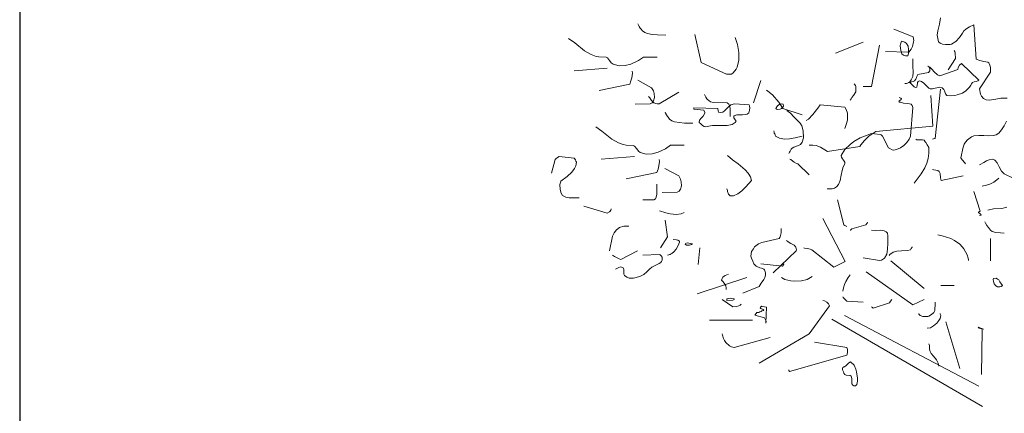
# Model space of a CAD drawing. Header units: metres. Extents: x 180716 to 180809, y 418548 to 418668.
# Tile 87 of 148: x 180716.16 to 180721.29, y 418657.46 to 418659.51. Entities that reach past the tile are written whole.
import ezdxf

# ---------------------------------------------------------------- set-up
doc = ezdxf.new("R2010")
doc.units = ezdxf.units.M
doc.layers.get('0').update_dxf_attribs({"color": 30, "lineweight": 0})
doc.layers.add('B-WE-GR-BOOM-SD', color=253, linetype='Continuous', lineweight=0)
doc.layers.add('X-XX-AL-HULPLIJN-GD', color=155, linetype='Continuous', lineweight=25, plot=False)

# ---------------------------------------------------------------- blocks, each defined once
blk = doc.blocks.new('SGR-BOOM_S02_G_ZIJ-D')
at = {"flags": 128}
for points in [[(-0.2725, 5.1052), (-0.2781, 5.0719), (-0.287, 5.0374), (-0.2892, 5.0141), (-0.2825, 4.9796), (-0.2736, 4.9718), (-0.2614, 4.9673), (-0.247, 4.9651), (-0.2214, 4.9662), (-0.2147, 4.9673), (-0.1925, 4.9818), (-0.1736, 5.0029), (-0.1569, 5.0252), (-0.1502, 5.0374), (-0.1424, 5.043), (-0.1302, 5.0519), (-0.1202, 5.0574), (-0.099, 5.0674), (-0.0868, 4.8884), (-0.0679, 4.8817), (-0.0468, 4.8773), (-0.0256, 4.8739), (-0.0201, 4.8695), (-0.0145, 4.8572), (-0.0123, 4.8461), (-0.0112, 4.835), (-0.0112, 4.8217), (-0.069, 4.7349), (-0.0679, 4.7249), (-0.0657, 4.716), (-0.0635, 4.7071), (-0.059, 4.696), (-0.0479, 4.6838), (-0.0334, 4.6771), (-0.0179, 4.6749), (0.0155, 4.6804), (0.0422, 4.686), (0.0756, 4.6849)], [(0.0711, 4.5648), (0.0589, 4.5414), (0.0455, 4.5203), (0.0322, 4.5025), (0.0188, 4.4947), (0.0044, 4.4903), (-0.0201, 4.4891), (-0.0468, 4.4903), (-0.0724, 4.4914), (-0.0979, 4.4891), (-0.1113, 4.4836), (-0.1313, 4.468), (-0.1424, 4.4558), (-0.148, 4.4458), (-0.1546, 4.4302), (-0.1658, 4.3735), (-0.1591, 4.3635), (-0.1558, 4.3601), (-0.1491, 4.3524), (-0.1458, 4.349), (-0.1413, 4.3435)], [(-1.8498, 5.0727), (-1.8432, 5.0594), (-1.8376, 5.0505), (-1.8343, 5.0471), (-1.8265, 5.0371), (-1.8143, 5.0282), (-1.7998, 5.0227), (-1.7753, 5.0182), (-1.7486, 5.016), (-1.7053, 5.0149)], [(-0.5583, 4.9295), (-0.4427, 4.9251), (-0.4382, 4.9262), (-0.426, 4.9407), (-0.4182, 4.9551), (-0.4127, 4.9796), (-0.4115, 4.9862), (-0.4149, 5.0063), (-0.5161, 5.0452)], [(-2.2113, 4.996), (-2.179, 4.9737), (-2.1279, 4.9326), (-2.0934, 4.9126), (-2.0678, 4.9037), (-2.0534, 4.9015), (-2.0155, 4.8992), (-2.0089, 4.8959), (-1.9977, 4.8826), (-1.9889, 4.8703), (-1.98, 4.8625), (-1.9477, 4.8547), (-1.9166, 4.8559), (-1.8865, 4.8636), (-1.8476, 4.8826), (-1.8209, 4.9003), (-1.7498, 4.9003)], [(-1.554, 5.0171), (-1.5206, 4.8725), (-1.3883, 4.8102), (-1.3627, 4.8102), (-1.3527, 4.818), (-1.3382, 4.8369), (-1.3327, 4.8469), (-1.3238, 4.8836), (-1.3238, 4.9236), (-1.3304, 4.9648), (-1.3427, 5.0026)], [(-0.4808, 4.9448), (-0.4819, 4.9603), (-0.4808, 4.9681), (-0.4764, 4.9826), (-0.4574, 4.9781), (-0.4497, 4.9715), (-0.4408, 4.957), (-0.4385, 4.9392), (-0.4397, 4.9192), (-0.443, 4.907), (-0.4552, 4.9058), (-0.4652, 4.9103), (-0.473, 4.917), (-0.4775, 4.927), (-0.4808, 4.9448), (-0.4808, 4.9448)], [(-0.8197, 4.9206), (-0.6751, 4.9774)], [(-0.6751, 4.7471), (-0.6329, 4.7471), (-0.5895, 4.9629)], [(-0.2325, 4.8339), (-0.1947, 4.8917), (-0.1958, 4.9195), (-0.198, 4.9284), (-0.2002, 4.934)], [(-0.4583, 4.7616), (-0.4494, 4.7627), (-0.4449, 4.7638), (-0.4371, 4.7672), (-0.4327, 4.7716), (-0.4249, 4.7805), (-0.4171, 4.7994), (-0.4149, 4.8205), (-0.416, 4.8517), (-0.416, 4.8906)], [(-2.1824, 4.8281), (-2.01, 4.8414)], [(-2.0522, 4.7257), (-1.8921, 4.7591), (-1.8865, 4.7758), (-1.8821, 4.7925), (-1.8788, 4.8158), (-1.8799, 4.8269)], [(-0.4241, 4.7713), (-0.4141, 4.7724), (-0.4085, 4.7757), (-0.4007, 4.7846), (-0.3952, 4.798), (-0.3907, 4.8091), (-0.334, 4.8202), (-0.3284, 4.828), (-0.3273, 4.8369), (-0.3284, 4.8425), (-0.3329, 4.8491), (-0.3385, 4.8525), (-0.3284, 4.8469), (-0.3162, 4.8358), (-0.3051, 4.8224), (-0.2873, 4.8069), (-0.2762, 4.8013), (-0.1816, 4.8347), (-0.1794, 4.8458), (-0.1739, 4.858), (-0.1627, 4.8669), (-0.0715, 4.7802), (-0.0782, 4.7757), (-0.0871, 4.7724), (-0.0971, 4.7702), (-0.106, 4.7668), (-0.1105, 4.7602), (-0.1149, 4.7535), (-0.1216, 4.7435), (-0.1305, 4.7335), (-0.1394, 4.7246), (-0.1583, 4.7112), (-0.185, 4.7023), (-0.1983, 4.699), (-0.2206, 4.6979), (-0.2395, 4.7001), (-0.2461, 4.709), (-0.2517, 4.7235), (-0.255, 4.7312), (-0.2639, 4.739), (-0.2795, 4.7424), (-0.284, 4.7413), (-0.2906, 4.7401), (-0.2995, 4.7379), (-0.314, 4.7335), (-0.3262, 4.7346), (-0.3329, 4.7379), (-0.3585, 4.7646), (-0.3707, 4.7724), (-0.3818, 4.7757), (-0.3885, 4.7724), (-0.3918, 4.7679), (-0.3929, 4.7613), (-0.3941, 4.7535), (-0.3952, 4.7424), (-0.4018, 4.7413), (-0.4096, 4.7446), (-0.433, 4.7668), (-0.4285, 4.7679), (-0.4274, 4.7691), (-0.4241, 4.7702), (-0.4241, 4.7713), (-0.4241, 4.7713)], [(-1.8643, 4.6546), (-1.7864, 4.6557), (-1.7764, 4.6612), (-1.7687, 4.6713), (-1.7642, 4.689), (-1.7653, 4.7102), (-1.7687, 4.7235), (-1.7787, 4.7402), (-1.851, 4.7791)], [(-1.2478, 4.6615), (-1.21, 4.7772)], [(-1.18, 4.7271), (-1.1733, 4.7227), (-1.1489, 4.7038), (-1.1155, 4.6649), (-1.0944, 4.6315), (-0.9932, 4.5981)], [(-0.7429, 4.6749), (-0.7374, 4.6826), (-0.7341, 4.6882), (-0.7252, 4.6993), (-0.7129, 4.7193), (-0.714, 4.746), (-0.7151, 4.7516), (-0.7229, 4.7605)], [(-0.3137, 4.4725), (-0.3081, 4.4736), (-0.3037, 4.4747), (-0.3003, 4.4758), (-0.2714, 4.7327)], [(-1.7953, 4.6945), (-1.792, 4.6912), (-1.7886, 4.6879), (-1.7831, 4.679), (-1.7797, 4.6734), (-1.7664, 4.6612), (-1.7575, 4.6578), (-1.7497, 4.6567), (-1.7386, 4.6567), (-1.6363, 4.7168)], [(-1.5025, 4.7049), (-1.4958, 4.6915), (-1.4903, 4.6826), (-1.4869, 4.6793), (-1.4803, 4.6726), (-1.4714, 4.6671), (-1.4558, 4.6637), (-1.3846, 4.6604), (-1.3768, 4.6548), (-1.3724, 4.6471), (-1.3691, 4.6315), (-1.3691, 4.5892)], [(-0.9579, 4.4399), (-0.9379, 4.441), (-0.9212, 4.4388), (-0.8978, 4.4299), (-0.8611, 4.4076), (-0.6921, 4.4332), (-0.6877, 4.4421), (-0.6687, 4.4655), (-0.6454, 4.4866), (-0.6087, 4.5122), (-0.3129, 4.54), (-0.3218, 4.699)], [(-0.8631, 4.2133), (-0.8364, 4.2133), (-0.8308, 4.2145), (-0.8252, 4.2156), (-0.8141, 4.2222), (-0.8041, 4.2345), (-0.7952, 4.2567), (-0.7908, 4.2834), (-0.7852, 4.309), (-0.7796, 4.3268), (-0.7708, 4.3423), (-0.7719, 4.3512), (-0.7785, 4.3624), (-0.7841, 4.369), (-0.7885, 4.3779), (-0.7908, 4.3857), (-0.7708, 4.418), (-0.7441, 4.4447), (-0.724, 4.4591), (-0.6907, 4.478), (-0.6317, 4.5014), (-0.6162, 4.5003), (-0.5873, 4.4969), (-0.5817, 4.4936), (-0.575, 4.488), (-0.5428, 4.4269), (-0.5372, 4.4235), (-0.5239, 4.4169), (-0.5161, 4.4146), (-0.5016, 4.418), (-0.4816, 4.4269), (-0.4627, 4.438), (-0.4471, 4.4536), (-0.4349, 4.4725), (-0.4293, 4.488), (-0.416, 4.6371), (-0.4193, 4.6471), (-0.4249, 4.6537), (-0.4427, 4.6582), (-0.4649, 4.6593), (-0.4816, 4.6649), (-0.4861, 4.6649), (-0.4894, 4.6693), (-0.4849, 4.6738), (-0.4772, 4.6793), (-0.476, 4.6815), (-0.4783, 4.6849), (-0.4883, 4.6882)], [(-1.5584, 4.6356), (-1.4328, 4.6312), (-1.4316, 4.6189), (-1.4294, 4.6134), (-1.4172, 4.61), (-1.4072, 4.6134), (-1.3983, 4.6189), (-1.376, 4.6423), (-1.366, 4.6501), (-1.3471, 4.6556), (-1.2704, 4.6512), (-1.2682, 4.6434), (-1.2671, 4.6356), (-1.2682, 4.6234), (-1.2715, 4.6089), (-1.2804, 4.6022), (-1.2915, 4.6), (-1.3049, 4.5989), (-1.3338, 4.5978), (-1.3482, 4.5933), (-1.3505, 4.5911), (-1.3493, 4.5833), (-1.3438, 4.5722), (-1.3382, 4.5655), (-1.3438, 4.5578), (-1.3582, 4.5478), (-1.3849, 4.5422), (-1.4272, 4.5433), (-1.4606, 4.5422), (-1.4717, 4.5411), (-1.4973, 4.5355), (-1.5039, 4.5377), (-1.5128, 4.5433), (-1.5228, 4.5511), (-1.5306, 4.5589), (-1.5284, 4.5711), (-1.5206, 4.5811), (-1.5095, 4.5922), (-1.5017, 4.6067), (-1.5017, 4.6111), (-1.5062, 4.6223), (-1.5584, 4.6278), (-1.5584, 4.6356), (-1.5584, 4.6356)], [(-1.1258, 4.6401), (-1.1225, 4.6456), (-1.1158, 4.6512), (-1.1114, 4.6545), (-1.1025, 4.6567), (-1.0925, 4.6545), (-1.0913, 4.6445), (-1.0936, 4.6378), (-1.1014, 4.6312), (-1.1091, 4.6278), (-1.1247, 4.6267), (-1.128, 4.6278), (-1.1303, 4.6323), (-1.1258, 4.6401), (-1.1258, 4.6401)], [(-1.0635, 4.3965), (-1.0591, 4.4032), (-1.0558, 4.4099), (-1.0502, 4.4187), (-1.0457, 4.4243), (-1.0368, 4.4299), (-1.0124, 4.4388), (-1.0024, 4.4443), (-0.9935, 4.4554), (-0.9868, 4.4788), (-0.9879, 4.5144), (-0.9957, 4.5411), (-1.0035, 4.5555), (-1.0368, 4.5889), (-1.0546, 4.6067), (-1.0669, 4.6167), (-1.0735, 4.6212)], [(-0.9723, 4.5689), (-0.9612, 4.5767), (-0.9379, 4.6011), (-0.9123, 4.6334), (-0.9001, 4.6501), (-0.7711, 4.6389), (-0.7633, 4.6267), (-0.7577, 4.6078), (-0.7566, 4.5856), (-0.7577, 4.5711), (-0.7633, 4.5478), (-0.7711, 4.5266)], [(-1.7086, 4.6123), (-1.7063, 4.6078), (-1.7019, 4.5989), (-1.6963, 4.59), (-1.693, 4.5867), (-1.6852, 4.5767), (-1.673, 4.5678), (-1.6585, 4.5622), (-1.634, 4.5578), (-1.6074, 4.5555), (-1.564, 4.5544)], [(-2.07, 4.5355), (-2.0377, 4.5133), (-1.9866, 4.4721), (-1.9521, 4.4521), (-1.9265, 4.4432), (-1.9121, 4.441), (-1.8743, 4.4388), (-1.8676, 4.4354), (-1.8565, 4.4221), (-1.8476, 4.4099), (-1.8387, 4.4021), (-1.8064, 4.3943), (-1.7753, 4.3954), (-1.7453, 4.4032), (-1.7063, 4.4221), (-1.6796, 4.4399), (-1.6085, 4.4399)], [(-1.1411, 4.5158), (-1.14, 4.508), (-1.1389, 4.5036), (-1.1366, 4.5003), (-1.1344, 4.4947), (-1.1322, 4.488), (-1.1111, 4.4769), (-1.0855, 4.4725), (-1.0588, 4.4736), (-1.0299, 4.478), (-0.9932, 4.488)], [(-0.4104, 4.2423), (-0.3882, 4.2701), (-0.3737, 4.2901), (-0.3537, 4.3223), (-0.3437, 4.3457), (-0.3359, 4.3713), (-0.3326, 4.3991), (-0.3337, 4.4291), (-0.3426, 4.4413), (-0.3493, 4.4536), (-0.3515, 4.458), (-0.3571, 4.4669), (-0.3659, 4.468), (-0.3793, 4.4691), (-0.3949, 4.4691), (-0.4004, 4.4713)], [(-2.3002, 4.2942), (-2.2824, 4.3665), (-2.2779, 4.3698), (-2.2702, 4.3765), (-2.2613, 4.382), (-2.1823, 4.372), (-2.1756, 4.3643), (-2.1734, 4.3576), (-2.1712, 4.3509), (-2.1745, 4.3331), (-2.1801, 4.3187), (-2.1945, 4.2998), (-2.219, 4.2775), (-2.2524, 4.2519), (-2.2568, 4.2353), (-2.2557, 4.2097), (-2.2501, 4.1908), (-2.2435, 4.1785), (-2.2257, 4.1685), (-2.209, 4.1663), (-2.1567, 4.1652)], [(-2.0411, 4.3676), (-1.8687, 4.3809)], [(-1.911, 4.2653), (-1.7508, 4.2986), (-1.7453, 4.3153), (-1.7408, 4.332), (-1.7375, 4.3554), (-1.7386, 4.3665)], [(-1.3869, 4.2133), (-1.3835, 4.2044), (-1.3824, 4.1989), (-1.378, 4.1855), (-1.3691, 4.1755), (-1.3524, 4.1766), (-1.329, 4.1867), (-1.3079, 4.2022), (-1.2868, 4.2222), (-1.2578, 4.2556), (-1.2634, 4.2756), (-1.2756, 4.2945), (-1.2901, 4.3112), (-1.3279, 4.3423), (-1.3568, 4.3635), (-1.3824, 4.3857)], [(-1.058, 4.3676), (-1.0524, 4.3654), (-1.0424, 4.3565), (-1.0357, 4.3509), (-1.0235, 4.3442), (-1.0157, 4.3431), (-0.9579, 4.2864)], [(-0.069, 4.3379), (-0.0646, 4.339), (-0.0457, 4.3501), (-0.0323, 4.3579), (-0.019, 4.3635), (0.001, 4.3668), (0.0111, 4.3613), (0.0233, 4.3479), (0.0344, 4.3268), (0.0466, 4.3045), (0.06, 4.2901), (0.1601, 4.2423), (0.3202, 4.2523)], [(-1.723, 4.1941), (-1.6452, 4.1952), (-1.6352, 4.2008), (-1.6274, 4.2108), (-1.6229, 4.2286), (-1.624, 4.2497), (-1.6274, 4.2631), (-1.6374, 4.2797), (-1.7097, 4.3187)], [(-0.3137, 4.3134), (-0.307, 4.3123), (-0.287, 4.309), (-0.2792, 4.3034), (-0.2736, 4.2934), (-0.2725, 4.2701), (-0.2681, 4.2567), (-0.1546, 4.2812)], [(-0.0546, 4.2267), (-0.0323, 4.2322), (-0.0145, 4.2378), (0.0066, 4.2478), (0.0222, 4.2589), (0.0311, 4.2689)], [(-1.8242, 4.1552), (-1.7664, 4.1552), (-1.7586, 4.1607), (-1.7542, 4.1685), (-1.7519, 4.1841), (-1.7519, 4.2364)], [(-0.069, 4.0743), (-0.0612, 4.0754), (-0.0601, 4.0766), (-0.0679, 4.0832), (-0.0724, 4.0866), (-0.0746, 4.0877), (-0.0746, 4.091), (-0.0646, 4.0966), (-0.0979, 4.1989)], [(-2.1323, 4.1218), (-2.011, 4.0862), (-1.9977, 4.0929), (-1.9955, 4.0962), (-1.9921, 4.1018), (-1.9888, 4.1062), (-1.9888, 4.1085)], [(-0.8086, 4.1544), (-0.7763, 4.0254), (-0.7719, 4.0221), (-0.7641, 4.0176), (-0.7607, 4.0154)], [(-0.0256, 4.1021), (0.0044, 4.1088), (0.0478, 4.1099), (0.0744, 4.1166)], [(-1.7375, 4.0974), (-1.7052, 4.0873), (-1.6819, 4.0818), (-1.6507, 4.0784), (-1.6251, 4.0818), (-1.6085, 4.0885)], [(-0.9857, 3.905), (-0.9812, 3.9038), (-0.9657, 3.9016), (-0.9512, 3.8972), (-0.9434, 3.895), (-0.8289, 3.8038), (-0.7699, 3.8327), (-0.8856, 4.0573)], [(-1.9977, 3.8894), (-1.9832, 3.9661), (-1.9732, 3.9839), (-1.961, 3.9984), (-1.9454, 4.0106), (-1.9232, 4.0184), (-1.8976, 4.0184)], [(-1.733, 3.905), (-1.6952, 3.9617), (-1.7086, 4.0484)], [(-1.3038, 3.6692), (-1.2181, 3.7026), (-1.207, 3.7204), (-1.1937, 3.7393), (-1.1881, 3.7504), (-1.1848, 3.7626), (-1.1848, 3.7748), (-1.1892, 3.7904), (-1.1937, 3.7937), (-1.2048, 3.7982), (-1.2137, 3.8004), (-1.2337, 3.8093), (-1.2448, 3.8216), (-1.2515, 3.836), (-1.257, 3.8516), (-1.2615, 3.8616), (-1.2604, 3.8727), (-1.257, 3.8849), (-1.2481, 3.9005), (-1.2415, 3.9105), (-1.2215, 3.925), (-1.2037, 3.9328), (-1.1136, 3.9539), (-1.108, 3.9617), (-1.1025, 3.9828), (-1.1025, 4.005)], [(-0.7429, 3.9965), (-0.7418, 3.9965), (-0.7385, 4.0009), (-0.7341, 4.0043), (-0.6618, 4.0243), (-0.6595, 4.0265), (-0.6573, 4.0298), (-0.654, 4.0343), (-0.6529, 4.0376), (-0.6529, 4.0387)], [(-0.0412, 4.0399), (-0.0368, 4.0332), (-0.0301, 4.0221), (-0.0212, 4.0109), (-0.0123, 3.9976), (-0.0023, 3.9898), (0.0155, 3.9854), (0.0411, 3.9831), (0.06, 3.982)], [(-0.6751, 3.8519), (-0.5895, 3.8386), (-0.5795, 3.8408), (-0.565, 3.8508), (-0.5528, 3.8719), (-0.5483, 3.8986), (-0.5472, 3.9286), (-0.5461, 3.9676), (-0.5494, 3.9809), (-0.5561, 3.9887), (-0.5661, 3.9943), (-0.5839, 3.9965), (-0.6117, 3.9954), (-0.6329, 3.9965)], [(-0.2859, 3.972), (-0.2636, 3.9676), (-0.2192, 3.9531), (-0.1991, 3.9431), (-0.1713, 3.9242), (-0.1569, 3.9086), (-0.1502, 3.8997), (-0.1335, 3.8686), (-0.128, 3.8508), (-0.1268, 3.843), (-0.1268, 3.8386)], [(-1.6952, 3.8671), (-1.6885, 3.8683), (-1.6852, 3.8694), (-1.6819, 3.8705), (-1.6808, 3.8716), (-1.673, 3.8749), (-1.663, 3.8838), (-1.6507, 3.8983), (-1.6396, 3.9172), (-1.6329, 3.935), (-1.634, 3.9394), (-1.6418, 3.945), (-1.6496, 3.9472), (-1.6663, 3.9483)], [(-1.6018, 3.9283), (-1.594, 3.9316), (-1.5651, 3.9261), (-1.5707, 3.9216), (-1.5818, 3.9183), (-1.5973, 3.9194), (-1.6029, 3.9239), (-1.6018, 3.9283), (-1.6018, 3.9283)], [(-1.5362, 3.8171), (-1.5273, 3.905)], [(-1.1447, 3.7737), (-1.0246, 3.8894), (-1.0235, 3.895), (-1.0268, 3.9083), (-1.0357, 3.9183), (-1.0524, 3.9272), (-1.0658, 3.9361), (-1.0747, 3.9428)], [(-0.5405, 3.8653), (-0.5361, 3.8708), (-0.5194, 3.8819), (-0.4994, 3.8875), (-0.476, 3.8897), (-0.4438, 3.8908), (-0.4282, 3.8942), (-0.4271, 3.8975), (-0.4249, 3.902), (-0.4204, 3.9075), (-0.4204, 3.9097)], [(-0.0112, 3.8375), (-0.0112, 3.9531)], [(-1.9832, 3.8671), (-1.9777, 3.8638), (-1.9721, 3.8605), (-1.9588, 3.8527), (-1.9477, 3.8471), (-1.9399, 3.8438), (-1.852, 3.8894)], [(-1.9677, 3.7937), (-1.9632, 3.7949), (-1.9499, 3.8026), (-1.941, 3.8049), (-1.9276, 3.8004), (-1.9243, 3.7915), (-1.9232, 3.7682), (-1.9199, 3.7604), (-1.9087, 3.7515), (-1.8965, 3.747), (-1.8731, 3.747), (-1.8409, 3.7559), (-1.8198, 3.7659), (-1.8031, 3.7793), (-1.7897, 3.7937), (-1.7775, 3.8038), (-1.7564, 3.8149), (-1.7386, 3.8227), (-1.7341, 3.826), (-1.7319, 3.8271), (-1.7275, 3.8327), (-1.7241, 3.8405), (-1.723, 3.8527), (-1.7241, 3.856), (-1.7297, 3.8638), (-1.7341, 3.8683), (-1.7386, 3.8705), (-1.8242, 3.866)], [(-1.2089, 3.8219), (-1.0966, 3.8085), (-1.0955, 3.8097), (-1.0933, 3.813), (-1.0921, 3.8163), (-1.0899, 3.8197), (-1.0888, 3.8208), (-1.0888, 3.8219)], [(-0.5305, 3.8375), (-0.3571, 3.6929)], [(-1.5414, 3.6651), (-1.2823, 3.7507)], [(-1.3905, 3.687), (-1.3894, 3.697), (-1.3916, 3.707), (-1.3972, 3.7159), (-1.4061, 3.727), (-1.415, 3.7359), (-1.4116, 3.7448), (-1.4072, 3.7515), (-1.4005, 3.7571), (-1.3949, 3.7604), (-1.3772, 3.7682)], [(-1.1014, 3.7504), (-1.0836, 3.7404), (-1.0535, 3.7326), (-1.0313, 3.7304), (-0.9979, 3.7326), (-0.9668, 3.7404), (-0.9423, 3.7548)], [(-0.7808, 3.6784), (-0.7785, 3.6962), (-0.773, 3.7129), (-0.7652, 3.7296), (-0.753, 3.7496), (-0.7429, 3.7641)], [(-0.6607, 3.7796), (-0.416, 3.6072), (-0.3571, 3.6362)], [(-0.2703, 3.7084), (-0.2002, 3.7084)], [(0.0177, 3.7462), (0.0255, 3.7418), (0.0311, 3.7373), (0.0377, 3.7273), (0.0511, 3.7084), (0.0444, 3.7028), (0.0366, 3.7006), (0.0255, 3.7017), (0.0155, 3.7073), (0.0077, 3.7173), (0.0033, 3.7284), (0.0022, 3.7395), (0.0033, 3.7451), (0.0177, 3.7462), (0.0177, 3.7462)], [(-0.7808, 3.6495), (-0.7796, 3.6462), (-0.7696, 3.6351), (-0.7607, 3.6273), (-0.6751, 3.6217)], [(-1.4113, 3.6351), (-1.3546, 3.5972), (-1.3357, 3.5984), (-1.3246, 3.6017), (-1.3168, 3.605), (-1.3112, 3.6106)], [(-1.386, 3.6392), (-1.3838, 3.6392), (-1.3783, 3.6414), (-1.3694, 3.6425), (-1.3616, 3.6414), (-1.3482, 3.6392), (-1.3482, 3.6358), (-1.356, 3.6314), (-1.386, 3.6303), (-1.386, 3.6392), (-1.386, 3.6392)], [(-1.2315, 3.5669), (-1.2237, 3.5669), (-1.2203, 3.568), (-1.2137, 3.5713), (-1.2081, 3.5736), (-1.2037, 3.5769), (-1.1948, 3.578), (-1.1937, 3.5802), (-1.197, 3.5836), (-1.2092, 3.5891), (-1.2126, 3.5925), (-1.2114, 3.5958), (-1.2037, 3.6002), (-1.2003, 3.5991), (-1.1792, 3.5958), (-1.1825, 3.5124), (-1.1814, 3.5202), (-1.1825, 3.5257), (-1.187, 3.5335), (-1.1892, 3.5391), (-1.2404, 3.5535), (-1.2381, 3.5558), (-1.2348, 3.5613), (-1.2326, 3.5647), (-1.2315, 3.5658), (-1.2315, 3.5669), (-1.2315, 3.5669)], [(-1.217, 3.3033), (-0.9579, 3.4568), (-0.8511, 3.6025), (-0.8567, 3.6125), (-0.8645, 3.6214), (-0.8767, 3.628), (-0.8856, 3.6303)], [(-0.6317, 3.5972), (-0.6273, 3.5939), (-0.6228, 3.5906), (-0.5383, 3.6184), (-0.5328, 3.6273), (-0.5261, 3.6351)], [(-0.386, 3.5628), (-0.3849, 3.5594), (-0.3782, 3.5516), (-0.3637, 3.5461), (-0.3381, 3.5472), (-0.3337, 3.5483), (-0.3248, 3.5539), (-0.317, 3.5594), (-0.3103, 3.5639), (-0.307, 3.5683), (-0.3026, 3.5783), (-0.3014, 3.5895), (-0.3003, 3.6017), (-0.3003, 3.6206)], [(-0.0718, 3.1825), (-0.7726, 3.5523)], [(-0.3426, 3.486), (-0.3248, 3.4871), (-0.3081, 3.4972), (-0.2914, 3.5116), (-0.2803, 3.525), (-0.2748, 3.5361), (-0.2703, 3.5516), (-0.2725, 3.555), (-0.2736, 3.5594), (-0.2748, 3.5628)], [(-1.4772, 3.528), (-1.2526, 3.528)], [(-0.0532, 3.0775), (-0.8389, 3.5335)], [(-0.2436, 3.5194), (-0.1713, 3.2747)], [(-1.4105, 3.4568), (-1.4094, 3.4501), (-1.4038, 3.4323), (-1.3983, 3.4212), (-1.3916, 3.4112), (-1.3727, 3.3945), (-1.3616, 3.3889), (-1.3482, 3.3845), (-1.1603, 3.4368)], [(-0.076, 3.4913), (-0.0704, 3.4857), (-0.0638, 3.4835), (-0.0571, 3.4813), (-0.0482, 3.4813), (-0.076, 3.4913)], [(-0.059, 3.2447), (-0.0546, 3.476)], [(-1.0635, 3.2688), (-1.0624, 3.2655), (-1.0591, 3.2599), (-0.7599, 3.3456), (-0.7566, 3.3567), (-0.7577, 3.3745), (-0.761, 3.3845), (-0.9301, 3.4134)], [(-0.3337, 3.4037), (-0.3304, 3.3948), (-0.3292, 3.3882), (-0.3292, 3.3759), (-0.3259, 3.3637), (-0.3204, 3.3537), (-0.3092, 3.3403), (-0.2925, 3.3214), (-0.2837, 3.3025), (-0.2814, 3.2881)], [(-0.7763, 3.2836), (-0.773, 3.2836), (-0.7641, 3.2902), (-0.7507, 3.3047), (-0.7407, 3.3103), (-0.7229, 3.2936), (-0.714, 3.2725), (-0.7096, 3.258), (-0.7051, 3.2257), (-0.7051, 3.2091), (-0.7085, 3.1913), (-0.7151, 3.1846), (-0.724, 3.1857), (-0.7296, 3.189), (-0.7341, 3.1946), (-0.7352, 3.2235), (-0.7385, 3.2358), (-0.7441, 3.2391), (-0.7641, 3.2402), (-0.7719, 3.2435), (-0.7763, 3.2513), (-0.7785, 3.258), (-0.783, 3.268), (-0.7841, 3.2747), (-0.7808, 3.2802), (-0.7763, 3.2836), (-0.7763, 3.2836)]]:
    blk.add_lwpolyline(points, dxfattribs=at)

msp = doc.modelspace()

# ---------------------------------------------------------------- linework, layer by layer
at = {"layer": 'X-XX-AL-HULPLIJN-GD', "flags": 128}
msp.add_lwpolyline([(180756.1553, 418667.6591), (180716.1553, 418667.6591), (180716.1553, 418647.6591), (180756.1553, 418647.6591)], close=True, dxfattribs=at)

# ---------------------------------------------------------------- block references
at = {"layer": 'B-WE-GR-BOOM-SD'}
msp.add_blockref('SGR-BOOM_S02_G_ZIJ-D', (180721.2292, 418654.4189), dxfattribs=at)

doc.saveas('drawing.dxf')
